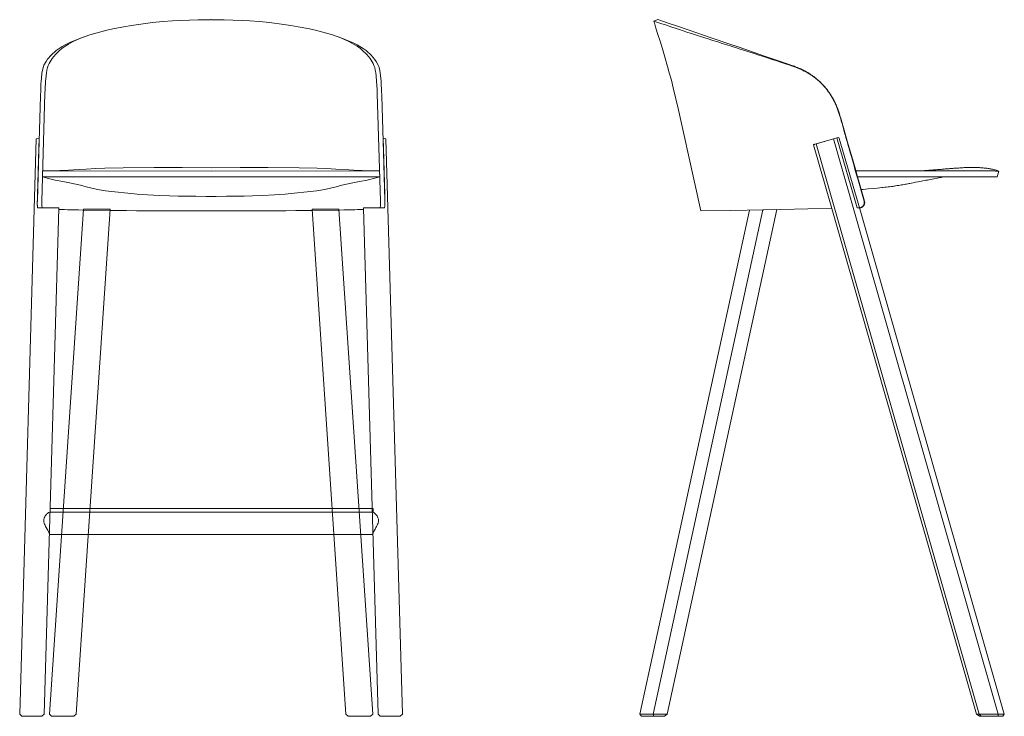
# Model space of a CAD drawing. Header units: centimetres. Extents: x -85 to 48, y -139 to 131.
# Tile 3 of 5: x -85 to 48, y -21 to 73. Entities that reach past the tile are written whole.
import ezdxf

# ---------------------------------------------------------------- set-up
doc = ezdxf.new("R2010")
doc.units = ezdxf.units.CM
doc.header["$LTSCALE"] = 5.08
doc.layers.add('Keine', color=7, linetype='Continuous', lineweight=5)

# ---------------------------------------------------------------- blocks, each defined once
blk = doc.blocks.new('Gruppe-12')
at = {"layer": 'Keine', "color": 7, "linetype": 'Continuous', "lineweight": 9}
blk.add_line((44.04, -20.54), (47.78, -20.54), dxfattribs=at)
blk.add_lwpolyline([(47.57, -20.84), (47.78, -20.54), (28.28, 47.64), (25.52, 57.14), (25.48, 57.27), (25.22, 57.21), (24.75, 57.09), (22.39, 56.4), (22.27, 56.36), (22.22, 56.34), (22.17, 56.32), (22.14, 56.31), (22.1, 56.3), (22.07, 56.28), (24.52, 47.67), (44.04, -20.54), (44.43, -20.84)], close=True, dxfattribs=at)
for points in [[(22.39, 56.4), (44.41, -20.54), (44.66, -20.84)], [(46.97, -20.84), (46.96, -20.54), (24.75, 57.09)]]:
    blk.add_lwpolyline(points, dxfattribs=at)
blk = doc.blocks.new('Gruppe-13')
at = {"layer": 'Keine', "color": 7, "linetype": 'Continuous', "lineweight": 9}
blk.add_line((44.05, -20.54), (47.78, -20.54), dxfattribs=at)
at = {"layer": 'Keine', "color": 7}
blk.add_blockref('Gruppe-12', (0, 0), dxfattribs=at)
blk = doc.blocks.new('Gruppe-14')
at = {"layer": 'Keine', "color": 7, "linetype": 'Continuous', "lineweight": 9}
blk.add_line((-1.37, -20.54), (2.3, -20.54), dxfattribs=at)
blk.add_lwpolyline([(1.94, -20.84), (2.31, -20.55), (17.1, 47.53), (15.24, 47.49), (13.41, 47.46), (-1.37, -20.54), (-1.14, -20.84)], close=True, dxfattribs=at)
blk.add_lwpolyline([(0.5, -20.84), (0.45, -20.54), (15.24, 47.49)], dxfattribs=at)
blk = doc.blocks.new('Gruppe-15')
at = {"layer": 'Keine', "color": 7, "linetype": 'Continuous', "lineweight": 9}
blk.add_lwpolyline([(1.08, 73.16), (2.45, 72.69), (3.71, 72.26), (5.13, 71.78), (7.22, 71.06), (8.4, 70.66), (10.75, 69.86), (12.01, 69.43), (13.4, 68.95), (14.69, 68.52), (15.85, 68.12), (17.33, 67.61), (17.75, 67.47), (18.11, 67.35), (18.41, 67.25), (18.62, 67.17), (18.92, 67.07), (19.15, 66.99), (19.31, 66.93), (19.48, 66.87), (19.55, 66.84), (19.62, 66.81), (19.72, 66.77), (19.84, 66.72), (19.91, 66.69), (19.98, 66.67), (20.06, 66.63), (20.15, 66.59), (20.24, 66.55), (20.27, 66.54), (20.3, 66.52), (20.35, 66.5), (20.42, 66.47), (20.48, 66.44), (20.56, 66.4), (20.61, 66.38), (20.63, 66.37), (20.67, 66.35), (20.73, 66.32), (20.8, 66.28), (20.87, 66.24), (20.93, 66.21), (20.99, 66.18), (21.09, 66.12), (21.16, 66.08), (21.23, 66.04), (21.28, 66.01), (21.33, 65.99), (21.36, 65.96), (21.44, 65.92), (21.5, 65.87), (21.56, 65.84), (21.61, 65.8), (21.67, 65.77), (21.73, 65.73), (21.74, 65.72), (21.82, 65.67), (21.89, 65.62), (21.96, 65.56), (22.03, 65.51), (22.09, 65.47), (22.14, 65.43), (22.19, 65.39), (22.23, 65.36), (22.28, 65.33), (22.34, 65.28), (22.38, 65.25), (22.42, 65.21), (22.47, 65.17), (22.55, 65.11), (22.61, 65.06), (22.68, 65), (22.7, 64.98), (22.73, 64.95), (22.78, 64.91), (22.82, 64.87), (22.87, 64.82), (22.94, 64.76), (22.98, 64.72), (23.02, 64.68), (23.06, 64.64), (23.11, 64.6), (23.14, 64.56), (23.18, 64.52), (23.23, 64.47), (23.27, 64.43), (23.3, 64.4), (23.35, 64.34), (23.41, 64.28), (23.44, 64.24), (23.5, 64.18), (23.53, 64.14), (23.55, 64.12), (23.61, 64.04), (23.66, 63.98), (23.7, 63.93), (23.74, 63.89), (23.77, 63.85), (23.79, 63.83), (23.81, 63.8), (23.85, 63.76), (23.88, 63.72), (23.9, 63.69), (23.91, 63.67), (23.92, 63.66), (23.94, 63.63), (23.96, 63.6), (23.99, 63.57), (24.01, 63.54), (24.03, 63.51), (24.05, 63.48), (24.08, 63.44), (24.1, 63.42), (24.12, 63.39), (24.14, 63.36), (24.15, 63.34), (24.17, 63.32), (24.19, 63.29), (24.2, 63.28), (24.21, 63.26), (24.23, 63.24), (24.25, 63.21), (24.26, 63.19), (24.27, 63.17), (24.29, 63.14), (24.31, 63.12), (24.33, 63.08), (24.35, 63.05), (24.37, 63.02), (24.41, 62.96), (24.44, 62.9), (24.45, 62.88), (24.47, 62.86), (24.48, 62.84), (24.5, 62.81), (24.52, 62.78), (24.53, 62.76), (24.54, 62.74), (24.56, 62.71), (24.57, 62.69), (24.59, 62.66), (24.6, 62.63), (24.62, 62.61), (24.63, 62.59), (24.64, 62.57), (24.66, 62.54), (24.67, 62.51), (24.69, 62.48), (24.7, 62.46), (24.71, 62.44), (24.72, 62.42), (24.72, 62.41), (24.74, 62.39), (24.75, 62.37), (24.76, 62.35), (24.77, 62.33), (24.78, 62.32), (24.79, 62.29), (24.79, 62.28), (24.8, 62.26), (24.82, 62.23), (24.84, 62.2), (24.85, 62.18), (24.86, 62.15), (24.87, 62.14), (24.88, 62.12), (24.89, 62.1), (24.9, 62.08), (24.91, 62.07), (24.91, 62.05), (24.92, 62.03), (24.93, 62.01), (24.94, 61.99), (24.95, 61.97), (24.96, 61.94), (24.97, 61.92), (24.98, 61.91), (24.99, 61.89), (25, 61.87), (25, 61.85), (25.01, 61.83), (25.02, 61.82), (25.03, 61.81), (25.03, 61.79), (25.04, 61.78), (25.04, 61.77), (25.05, 61.76), (25.06, 61.74), (25.06, 61.73), (25.07, 61.71), (25.09, 61.67), (25.1, 61.64), (25.12, 61.61), (25.12, 61.59), (25.14, 61.56), (25.15, 61.52), (25.16, 61.5), (25.2, 61.41), (25.21, 61.37), (25.24, 61.3), (25.25, 61.28), (25.25, 61.27), (25.26, 61.26), (25.26, 61.25), (25.26, 61.24), (25.27, 61.22), (25.28, 61.2), (25.29, 61.18), (25.3, 61.16), (25.3, 61.14), (25.31, 61.12), (25.32, 61.1), (25.33, 61.08), (25.33, 61.07), (25.34, 61.06), (25.34, 61.05), (25.34, 61.04), (25.35, 61.02), (25.36, 61), (25.36, 60.98), (25.37, 60.95), (25.38, 60.93), (25.38, 60.92), (25.39, 60.9), (25.4, 60.88), (25.4, 60.86), (25.41, 60.84), (25.42, 60.83), (25.42, 60.81), (25.43, 60.8), (25.43, 60.78), (25.44, 60.76), (25.44, 60.75), (25.45, 60.73), (25.45, 60.72), (25.46, 60.7), (25.46, 60.69), (25.47, 60.67), (25.47, 60.66), (25.48, 60.64), (25.49, 60.63), (25.49, 60.61), (25.5, 60.6), (25.5, 60.58), (25.51, 60.57), (25.51, 60.55), (25.52, 60.54), (25.52, 60.51), (25.53, 60.5), (25.54, 60.47), (25.54, 60.45), (25.55, 60.41), (25.57, 60.37), (25.57, 60.34), (25.58, 60.32), (25.59, 60.28), (25.6, 60.25), (25.61, 60.21), (25.62, 60.18), (25.65, 60.08), (25.68, 60.01), (26.41, 57.46), (26.65, 56.63), (27.03, 55.29), (27.29, 54.4), (27.75, 52.79), (27.81, 52.58), (28.39, 50.54), (28.48, 50.22), (28.93, 48.66), (28.93, 48.64), (28.94, 48.62), (28.94, 48.6), (28.95, 48.58), (28.95, 48.56), (28.95, 48.54), (28.95, 48.52), (28.95, 48.51), (28.96, 48.49), (28.96, 48.48), (28.96, 48.46), (28.96, 48.45), (28.95, 48.43), (28.95, 48.42), (28.95, 48.41), (28.95, 48.4), (28.95, 48.39), (28.95, 48.38), (28.95, 48.37), (28.95, 48.36), (28.95, 48.35), (28.94, 48.34), (28.94, 48.33), (28.94, 48.32), (28.94, 48.31), (28.93, 48.3), (28.93, 48.29), (28.93, 48.27), (28.92, 48.26), (28.92, 48.25), (28.91, 48.24), (28.91, 48.22), (28.91, 48.21), (28.9, 48.21), (28.9, 48.19), (28.89, 48.19), (28.89, 48.17), (28.89, 48.17), (28.88, 48.15), (28.87, 48.14), (28.87, 48.13), (28.86, 48.12), (28.86, 48.11), (28.85, 48.1), (28.84, 48.09), (28.83, 48.08), (28.83, 48.07), (28.82, 48.06), (28.81, 48.04), (28.8, 48.03), (28.79, 48.02), (28.79, 48.02), (28.78, 48.01), (28.77, 48), (28.76, 47.99), (28.75, 47.98), (28.74, 47.97), (28.73, 47.96), (28.72, 47.95), (28.71, 47.94), (28.71, 47.94), (28.7, 47.93), (28.69, 47.92), (28.68, 47.92), (28.67, 47.91), (28.66, 47.9), (28.66, 47.9), (28.65, 47.89), (28.63, 47.88), (28.62, 47.88), (28.61, 47.87), (28.6, 47.86), (28.6, 47.86), (28.59, 47.85), (28.58, 47.85), (28.57, 47.84), (28.56, 47.84), (28.55, 47.84), (28.54, 47.83), (28.53, 47.83), (28.52, 47.82), (28.51, 47.82), (28.5, 47.82), (28.49, 47.81), (28.48, 47.81), (28.47, 47.8), (28.45, 47.8), (28.44, 47.8), (28.43, 47.79), (28.41, 47.79), (28.4, 47.79), (28.39, 47.78), (28.38, 47.78), (28.37, 47.78), (28.36, 47.78), (28.34, 47.78), (28.34, 47.78), (28.32, 47.77), (28.3, 47.77), (28.28, 47.77), (28.27, 47.77), (28.26, 47.77), (28.25, 47.77), (28.25, 47.77), (28.24, 47.77), (28.24, 47.77), (28.23, 47.77), (28.22, 47.77), (28.21, 47.77), (28.2, 47.77), (28.07, 47.76), (27.94, 47.76), (25.22, 57.21), (24.75, 57.09), (24.14, 56.91), (23.68, 56.77), (22.9, 56.55), (22.39, 56.4), (22.29, 56.37), (22.24, 56.35), (22.2, 56.33), (22.14, 56.31), (22.11, 56.3), (22.1, 56.3), (22.08, 56.29), (22.07, 56.28), (24.52, 47.69), (21.31, 47.62), (17.64, 47.54), (10.81, 47.41), (6.87, 47.35), (6.1, 50.84), (3.78, 61.16), (3.13, 63.94), (2.89, 64.98), (2.61, 66), (2.38, 66.82), (1.97, 68.26), (1.7, 69.22), (1.38, 70.24), (1.08, 71.17), (0.81, 72.02), (0.59, 72.72), (0.52, 72.93), (0.51, 72.97)], close=True, dxfattribs=at)
for points in [[(0.51, 72.97), (1.46, 72.65), (2.23, 72.4), (2.95, 72.16), (4, 71.82), (4.99, 71.49), (5.86, 71.21), (6.83, 70.89), (7.83, 70.57), (8.49, 70.35), (9.13, 70.15), (9.75, 69.95), (10.38, 69.75), (10.97, 69.56), (11.66, 69.34), (12.31, 69.14), (12.78, 68.98), (13.35, 68.8), (13.78, 68.67), (14.2, 68.53), (14.69, 68.37), (15.33, 68.17), (15.86, 68), (16.49, 67.8), (17.13, 67.59), (17.59, 67.44), (18.29, 67.21), (18.86, 67.03), (19.24, 66.89), (19.63, 66.75), (19.92, 66.63), (20.16, 66.54), (20.39, 66.43), (20.57, 66.34), (20.8, 66.23), (20.93, 66.17), (21.13, 66.06), (21.32, 65.94), (21.49, 65.84), (21.58, 65.79), (21.69, 65.71), (21.76, 65.66), (21.91, 65.56), (22.01, 65.49), (22.08, 65.44), (22.19, 65.36), (22.29, 65.29), (22.37, 65.22), (22.42, 65.18), (22.5, 65.12), (22.55, 65.07), (22.62, 65.01), (22.68, 64.96), (22.71, 64.93), (22.76, 64.89), (22.81, 64.84), (22.86, 64.8), (22.91, 64.76), (22.97, 64.7), (23, 64.67), (23.05, 64.62), (23.1, 64.57), (23.16, 64.51), (23.22, 64.45), (23.24, 64.43), (23.27, 64.39), (23.31, 64.35), (23.34, 64.32), (23.37, 64.28), (23.4, 64.25), (23.44, 64.21), (23.47, 64.17), (23.51, 64.13), (23.54, 64.09), (23.63, 64), (23.69, 63.92), (23.76, 63.85), (23.79, 63.8), (23.84, 63.74), (23.89, 63.66), (23.96, 63.57), (24, 63.52), (24.06, 63.45), (24.11, 63.37), (24.17, 63.3), (24.18, 63.28), (24.21, 63.24), (24.24, 63.18), (24.27, 63.14), (24.31, 63.07), (24.37, 62.99), (24.41, 62.92), (24.45, 62.86), (24.48, 62.81), (24.53, 62.74), (24.54, 62.72), (24.58, 62.65), (24.63, 62.55), (24.69, 62.44), (24.7, 62.43)], [(24.7, 62.43), (24.72, 62.38), (24.76, 62.31), (24.8, 62.24), (24.82, 62.2), (24.84, 62.17), (24.85, 62.15), (24.85, 62.14), (24.86, 62.13), (24.86, 62.11), (24.94, 61.94), (25.02, 61.77), (25.09, 61.62), (25.16, 61.45), (25.25, 61.22), (25.31, 61.07), (25.39, 60.83), (25.44, 60.69), (25.49, 60.54), (25.54, 60.4), (25.58, 60.25), (25.64, 60.06), (25.68, 59.9), (25.77, 59.59), (25.8, 59.52), (25.85, 59.34), (25.9, 59.15), (26.04, 58.65), (26.09, 58.47), (26.15, 58.25), (26.2, 58.1), (26.3, 57.72), (26.36, 57.52), (26.48, 57.1), (26.51, 56.99), (26.62, 56.59), (26.74, 56.17), (26.82, 55.89), (26.92, 55.55), (27.09, 54.95), (27.16, 54.69), (27.34, 54.05), (27.43, 53.75), (27.52, 53.42), (27.6, 53.15), (27.64, 52.99), (27.86, 52.23), (28.01, 51.69), (28.87, 48.66), (28.88, 48.61), (28.89, 48.56), (28.89, 48.52), (28.9, 48.5), (28.9, 48.47), (28.89, 48.43), (28.89, 48.4), (28.89, 48.38), (28.88, 48.35), (28.88, 48.33), (28.87, 48.3), (28.87, 48.27), (28.86, 48.25), (28.85, 48.23), (28.84, 48.21), (28.84, 48.19), (28.82, 48.17), (28.82, 48.15), (28.8, 48.13), (28.79, 48.11), (28.78, 48.09), (28.77, 48.08), (28.76, 48.06), (28.76, 48.05), (28.75, 48.05), (28.73, 48.03), (28.72, 48.01), (28.7, 47.99), (28.69, 47.98), (28.69, 47.97), (28.68, 47.97), (28.67, 47.96), (28.66, 47.95), (28.65, 47.94), (28.64, 47.94), (28.64, 47.93), (28.63, 47.92), (28.61, 47.91), (28.6, 47.9), (28.59, 47.89), (28.58, 47.89), (28.57, 47.88), (28.56, 47.88), (28.55, 47.87), (28.54, 47.86), (28.53, 47.86), (28.52, 47.85), (28.51, 47.85), (28.5, 47.84), (28.49, 47.84), (28.48, 47.83), (28.47, 47.83), (28.46, 47.82), (28.44, 47.81), (28.43, 47.81), (28.42, 47.81), (28.41, 47.8), (28.41, 47.8), (28.4, 47.8), (28.4, 47.8), (28.39, 47.8), (28.39, 47.8), (28.38, 47.79), (28.38, 47.79), (28.36, 47.79), (28.36, 47.79), (28.35, 47.79), (28.34, 47.78), (28.33, 47.78), (28.32, 47.78), (28.32, 47.78), (28.31, 47.78), (28.31, 47.78), (28.3, 47.78), (28.29, 47.77), (28.28, 47.77), (28.28, 47.77), (28.28, 47.77), (28.27, 47.77), (28.26, 47.77), (28.26, 47.77), (28.25, 47.77), (28.24, 47.77), (28.24, 47.77), (28.24, 47.77)]]:
    blk.add_lwpolyline(points, dxfattribs=at)
blk = doc.blocks.new('Gruppe-16')
at = {"layer": 'Keine', "color": 7, "linetype": 'Continuous', "lineweight": 9}
blk.add_lwpolyline([(46.81, 51.95), (47.04, 52.72), (46.84, 52.79), (46.67, 52.85), (46.55, 52.88), (46.46, 52.9), (46.31, 52.94), (46.2, 52.97), (46.06, 53), (45.97, 53.01), (45.81, 53.04), (45.71, 53.06), (45.57, 53.08), (45.44, 53.1), (45.27, 53.12), (45.19, 53.13), (45.07, 53.14), (44.92, 53.16), (44.78, 53.17), (44.66, 53.18), (44.58, 53.18), (44.43, 53.19), (44.25, 53.2), (44.05, 53.21), (43.99, 53.21), (43.89, 53.21), (43.74, 53.21), (43.6, 53.21), (43.51, 53.21), (43.31, 53.21), (43.1, 53.21), (42.9, 53.2), (42.79, 53.2), (42.67, 53.2), (42.48, 53.19), (42.38, 53.19), (42.19, 53.18), (42.05, 53.17), (41.92, 53.16), (41.79, 53.16), (41.61, 53.14), (41.48, 53.14), (41.32, 53.13), (41.25, 53.12), (41.2, 53.12), (41.07, 53.11), (40.97, 53.1), (40.85, 53.09), (40.72, 53.08), (40.61, 53.07), (40.57, 53.07), (40.49, 53.06), (40.44, 53.06), (40.36, 53.05), (40.27, 53.04), (40.16, 53.03), (40.08, 53.03), (40.02, 53.02), (39.96, 53.02), (39.79, 53.01), (39.69, 53), (39.41, 52.98), (39.26, 52.96), (38.79, 52.93), (38.6, 52.91), (38.4, 52.9), (38.24, 52.88), (38.06, 52.87), (38, 52.86), (37.99, 52.86), (37.98, 52.86), (37.97, 52.86), (37.97, 52.86), (37.97, 52.86), (37.97, 52.86), (37.96, 52.86), (37.96, 52.86), (37.95, 52.86), (37.95, 52.86), (37.95, 52.86), (37.95, 52.86), (37.95, 52.86), (37.94, 52.86), (37.94, 52.86), (37.94, 52.86), (37.93, 52.86), (37.93, 52.86), (37.93, 52.86), (37.92, 52.86), (37.92, 52.86), (37.92, 52.86), (37.91, 52.86), (37.91, 52.86), (37.91, 52.86), (37.9, 52.86), (37.9, 52.86), (37.9, 52.86), (37.9, 52.86), (37.89, 52.86), (37.89, 52.86), (37.89, 52.86), (37.89, 52.86), (37.89, 52.86), (37.88, 52.86), (37.88, 52.86), (37.88, 52.86), (37.87, 52.85), (37.87, 52.85), (37.87, 52.85), (37.86, 52.85), (37.86, 52.85), (37.85, 52.85), (37.85, 52.85), (37.84, 52.85), (37.84, 52.85), (37.84, 52.85), (37.83, 52.85), (37.83, 52.85), (37.83, 52.85), (37.83, 52.85), (37.82, 52.85), (37.82, 52.85), (37.82, 52.85), (37.81, 52.85), (37.81, 52.85), (37.81, 52.85), (37.81, 52.85), (37.81, 52.85), (37.8, 52.85), (37.8, 52.85), (37.8, 52.85), (37.79, 52.85), (37.79, 52.85), (37.79, 52.85), (37.78, 52.85), (37.78, 52.85), (37.77, 52.85), (37.77, 52.85), (37.77, 52.85), (37.76, 52.85), (37.62, 52.84), (37.34, 52.82), (37.1, 52.81), (37.04, 52.81), (36.46, 52.78), (36.02, 52.77), (35.46, 52.75), (35.29, 52.75), (34.65, 52.75), (33.25, 52.75), (31.2, 52.76), (29.65, 52.77), (28.25, 52.77), (28.06, 52.78), (27.83, 52.78), (27.75, 52.79), (27.99, 51.95), (28.48, 50.22), (28.77, 50.24), (29.06, 50.27), (29.41, 50.31), (30.11, 50.38), (30.66, 50.43), (30.99, 50.47), (31.25, 50.5), (31.42, 50.52), (31.66, 50.54), (31.86, 50.57), (32.11, 50.6), (32.32, 50.62), (32.51, 50.64), (32.69, 50.66), (32.84, 50.68), (32.96, 50.7), (33.13, 50.73), (33.35, 50.76), (33.54, 50.8), (33.75, 50.83), (33.9, 50.86), (34.08, 50.89), (34.26, 50.92), (34.45, 50.95), (34.61, 50.98), (34.78, 51.01), (34.96, 51.04), (35.06, 51.06), (35.26, 51.1), (35.48, 51.14), (35.64, 51.17), (35.83, 51.21), (36.12, 51.27), (36.34, 51.31), (36.6, 51.36), (36.8, 51.4), (37.09, 51.46), (37.24, 51.49), (37.41, 51.52), (37.6, 51.56), (38.3, 51.69), (38.79, 51.79), (39.09, 51.85), (39.24, 51.88), (39.26, 51.88), (39.41, 51.91), (39.53, 51.93), (39.66, 51.95), (39.68, 51.95), (39.68, 51.95), (39.69, 51.95), (39.73, 51.95), (40, 51.95), (44.97, 51.95)], close=True, dxfattribs=at)
for points in [[(27.99, 51.95), (29.04, 51.95), (30.34, 51.95), (34.79, 51.95), (35.65, 51.95), (37.22, 51.95), (39.47, 51.95), (39.68, 51.95)], [(35.47, 52.75), (35.48, 52.75), (35.5, 52.75), (35.54, 52.75), (35.6, 52.75), (35.66, 52.75), (35.7, 52.75), (35.76, 52.75), (35.83, 52.75), (35.88, 52.75), (35.92, 52.75), (35.98, 52.75), (36.04, 52.75), (36.09, 52.75), (36.13, 52.75), (36.2, 52.75), (37.38, 52.75), (37.87, 52.75), (39.02, 52.75), (39.81, 52.74), (41.57, 52.74), (42.33, 52.74), (43.52, 52.74), (44.06, 52.74), (44.33, 52.74), (45.13, 52.74), (45.6, 52.75), (46.07, 52.74), (46.28, 52.74), (46.45, 52.74), (46.6, 52.73), (46.73, 52.73), (46.86, 52.73), (46.96, 52.72), (47.02, 52.72), (47.03, 52.72), (47.04, 52.72), (47.04, 52.72), (47.04, 52.72)]]:
    blk.add_lwpolyline(points, dxfattribs=at)
blk = doc.blocks.new('Gruppe-17')
at = {"layer": 'Keine', "color": 7}
for name in ['Gruppe-15', 'Gruppe-13', 'Gruppe-16', 'Gruppe-14']:
    blk.add_blockref(name, (0, 0), dxfattribs=at)
blk = doc.blocks.new('Gruppe-18')
at = {"layer": 'Keine', "color": 7, "linetype": 'Continuous', "lineweight": 9}
for points in [[(-81, 3.75), (-81, 3.78), (-81, 3.78), (-81, 3.81), (-81.01, 3.83), (-81.02, 3.87), (-81.03, 3.9), (-81.07, 3.98), (-81.1, 4.07), (-81.16, 4.17), (-81.21, 4.27), (-81.3, 4.43), (-81.41, 4.62), (-81.5, 4.78), (-81.58, 4.95), (-81.64, 5.09), (-81.7, 5.24), (-81.74, 5.38), (-81.75, 5.47), (-81.76, 5.52), (-81.76, 5.6), (-81.76, 5.68), (-81.75, 5.76), (-81.72, 5.86), (-81.69, 5.96), (-81.63, 6.08), (-81.56, 6.19), (-81.48, 6.3), (-81.37, 6.42), (-81.27, 6.53), (-81.12, 6.64), (-81, 6.7), (-80.92, 6.71), (-37.45, 6.71), (-37.37, 6.7), (-37.25, 6.64), (-37.11, 6.53), (-37, 6.42), (-36.89, 6.3), (-36.81, 6.19), (-36.74, 6.08), (-36.69, 5.96), (-36.65, 5.86), (-36.62, 5.76), (-36.61, 5.68), (-36.61, 5.6), (-36.61, 5.52), (-36.62, 5.47), (-36.63, 5.38), (-36.67, 5.24), (-36.73, 5.09), (-36.79, 4.95), (-36.87, 4.78), (-36.96, 4.62), (-37.07, 4.43), (-37.16, 4.27), (-37.21, 4.17), (-37.27, 4.07), (-37.31, 3.98), (-37.34, 3.9), (-37.35, 3.87), (-37.36, 3.83), (-37.37, 3.81), (-37.37, 3.78), (-37.37, 3.78), (-37.37, 3.75), (-37.37, 3.71), (-81, 3.71)], [(-80.91, 7.2), (-37.34, 7.2), (-37.34, 6.71), (-80.91, 6.71)]]:
    blk.add_lwpolyline(points, close=True, dxfattribs=at)
blk = doc.blocks.new('Gruppe-19')
at = {"layer": 'Keine', "color": 7, "linetype": 'Continuous', "lineweight": 9}
for points in [[(-59.19, 47.35), (-59.39, 47.35), (-59.39, 47.35), (-60.72, 47.35), (-62.48, 47.35), (-64.61, 47.35), (-66.75, 47.36), (-69.24, 47.38), (-70.61, 47.39), (-71.48, 47.4), (-72.81, 47.41), (-76.42, 47.47), (-76.5, 47.47), (-77.08, 47.48), (-77.57, 47.49), (-78.07, 47.5), (-78.56, 47.52), (-78.94, 47.53), (-79.18, 47.54), (-79.48, 47.55), (-79.64, 47.56), (-79.74, 47.56), (-79.74, 47.65), (-79.73, 47.74), (-82.57, 47.78), (-82.57, 47.79), (-82.58, 47.8), (-82.58, 47.82), (-82.59, 47.85), (-82.61, 47.94), (-82.62, 48.05), (-82.63, 48.18), (-82.63, 48.32), (-82.63, 48.43), (-82.62, 48.74), (-82.44, 55.24), (-82.21, 62.83), (-82.17, 63.66), (-82.13, 64.49), (-82.11, 64.85), (-82.08, 65.26), (-82, 65.94), (-81.93, 66.35), (-81.8, 66.83), (-81.73, 67), (-81.43, 67.52), (-81.24, 67.82), (-80.75, 68.39), (-80.08, 68.98), (-79.69, 69.27), (-79.25, 69.54), (-78.86, 69.76), (-78.24, 70.07), (-77.69, 70.31), (-77.03, 70.57), (-75.68, 71.05), (-74.92, 71.28), (-74.06, 71.52), (-73.27, 71.72), (-72.21, 71.96), (-70.95, 72.2), (-69.92, 72.38), (-68.99, 72.52), (-67.07, 72.76), (-65.71, 72.89), (-64.39, 72.98), (-63.36, 73.05), (-62.12, 73.09), (-60.94, 73.14), (-59.68, 73.15), (-59.28, 73.15), (-59.28, 73.16), (-59.19, 73.15), (-59.1, 73.16), (-59.1, 73.15), (-58.7, 73.15), (-57.43, 73.14), (-56.25, 73.09), (-55.01, 73.05), (-53.98, 72.98), (-52.67, 72.89), (-51.3, 72.76), (-49.38, 72.52), (-48.45, 72.38), (-47.43, 72.2), (-46.16, 71.96), (-45.1, 71.72), (-44.31, 71.52), (-43.45, 71.28), (-42.69, 71.05), (-41.34, 70.57), (-40.68, 70.31), (-40.13, 70.07), (-39.51, 69.76), (-39.12, 69.54), (-38.68, 69.27), (-38.29, 68.98), (-37.62, 68.39), (-37.13, 67.82), (-36.94, 67.52), (-36.64, 67), (-36.58, 66.83), (-36.44, 66.35), (-36.37, 65.94), (-36.3, 65.26), (-36.26, 64.85), (-36.24, 64.49), (-36.2, 63.66), (-36.16, 62.83), (-35.93, 55.24), (-35.75, 48.74), (-35.74, 48.43), (-35.74, 48.32), (-35.75, 48.18), (-35.75, 48.05), (-35.77, 47.94), (-35.78, 47.85), (-35.79, 47.82), (-35.8, 47.8), (-35.8, 47.79), (-35.81, 47.78), (-38.64, 47.74), (-38.64, 47.65), (-38.63, 47.56), (-38.74, 47.56), (-38.89, 47.55), (-39.19, 47.54), (-39.44, 47.53), (-39.82, 47.52), (-40.3, 47.5), (-40.8, 47.49), (-41.29, 47.48), (-41.88, 47.47), (-41.96, 47.47), (-45.56, 47.41), (-46.89, 47.4), (-47.76, 47.39), (-49.13, 47.38), (-51.62, 47.36), (-53.76, 47.35), (-55.89, 47.35), (-57.65, 47.35), (-58.98, 47.35), (-58.98, 47.35)], [(-82.39, 57.19), (-82.77, 57.09), (-85, -20.54), (-84.69, -20.84), (-82.01, -20.84), (-81.7, -20.54), (-79.73, 47.74), (-79.78, 47.75), (-79.96, 47.76), (-80.25, 47.76), (-80.63, 47.77), (-80.93, 47.78), (-82.57, 47.78), (-82.57, 47.79), (-82.58, 47.82), (-82.59, 47.86), (-82.61, 47.96), (-82.62, 48.07), (-82.63, 48.23), (-82.63, 48.35), (-82.63, 48.62), (-82.62, 48.86), (-82.61, 49.5), (-82.43, 55.8)], [(-35.99, 57.19), (-35.6, 57.09), (-33.37, -20.54), (-33.68, -20.84), (-36.37, -20.84), (-36.67, -20.54), (-38.64, 47.74), (-38.6, 47.75), (-38.41, 47.76), (-38.13, 47.76), (-37.74, 47.77), (-37.44, 47.78), (-35.81, 47.78), (-35.8, 47.79), (-35.79, 47.82), (-35.78, 47.86), (-35.76, 47.96), (-35.75, 48.07), (-35.74, 48.23), (-35.74, 48.35), (-35.74, 48.62), (-35.75, 48.86), (-35.77, 49.5), (-35.95, 55.8)], [(-81.91, 52.78), (-81.55, 52.76), (-80.93, 52.75), (-80.04, 52.75), (-59.19, 52.72), (-38.33, 52.75), (-37.44, 52.75), (-36.82, 52.76), (-36.47, 52.78), (-36.44, 51.95), (-81.93, 51.95)]]:
    blk.add_lwpolyline(points, close=True, dxfattribs=at)
for points in [[(-76.45, 70.78), (-77.19, 70.47), (-77.78, 70.2), (-78.4, 69.87), (-78.86, 69.58), (-79.33, 69.25), (-79.62, 69.01), (-80.18, 68.48), (-80.63, 67.92), (-81.03, 67.25), (-81.15, 66.98), (-81.25, 66.7), (-81.33, 66.36), (-81.4, 65.98), (-81.45, 65.56), (-81.51, 64.82), (-81.57, 63.76), (-81.6, 63.19), (-82.03, 48.66), (-82.03, 48.34), (-82.03, 48.14), (-82.01, 47.99), (-81.99, 47.85), (-81.98, 47.8), (-81.97, 47.79), (-81.97, 47.78), (-81.96, 47.78)], [(-41.92, 70.78), (-41.18, 70.47), (-40.59, 70.2), (-39.98, 69.87), (-39.51, 69.58), (-39.04, 69.25), (-38.76, 69.01), (-38.19, 68.48), (-37.74, 67.92), (-37.34, 67.25), (-37.22, 66.98), (-37.12, 66.7), (-37.04, 66.36), (-36.98, 65.98), (-36.92, 65.56), (-36.86, 64.82), (-36.8, 63.76), (-36.78, 63.19), (-36.34, 48.66), (-36.34, 48.34), (-36.35, 48.14), (-36.36, 47.99), (-36.38, 47.85), (-36.39, 47.8), (-36.4, 47.79), (-36.4, 47.78), (-36.41, 47.78)], [(-81.91, 52.78), (-80.63, 52.76), (-79.58, 52.79), (-78.43, 52.85), (-77.74, 52.89), (-76.02, 52.99), (-74.73, 53.06), (-73.5, 53.11), (-71.06, 53.18), (-66.85, 53.21), (-63.1, 53.2), (-59.19, 53.18)], [(-36.47, 52.78), (-37.74, 52.76), (-38.8, 52.79), (-39.94, 52.85), (-40.63, 52.89), (-42.35, 52.99), (-43.64, 53.06), (-44.87, 53.11), (-47.31, 53.18), (-51.52, 53.21), (-55.27, 53.2), (-59.19, 53.18)], [(-81.94, 51.95), (-81.28, 51.77), (-80.23, 51.52), (-79.2, 51.3), (-78.08, 51.09), (-76.82, 50.83), (-76.05, 50.62), (-75.46, 50.46), (-74.5, 50.25), (-73.42, 50.08), (-72.16, 49.91), (-70.4, 49.73), (-69.16, 49.61), (-67.75, 49.53), (-66.15, 49.43), (-64.78, 49.39), (-63.63, 49.36), (-62.28, 49.34), (-61.25, 49.33), (-59.87, 49.3), (-59.19, 49.3)], [(-36.43, 51.95), (-37.09, 51.77), (-38.14, 51.52), (-39.18, 51.3), (-40.3, 51.09), (-41.56, 50.83), (-42.32, 50.62), (-42.91, 50.46), (-43.87, 50.25), (-44.95, 50.08), (-46.21, 49.91), (-47.97, 49.73), (-49.21, 49.61), (-50.62, 49.53), (-52.22, 49.43), (-53.59, 49.39), (-54.74, 49.36), (-56.09, 49.34), (-57.13, 49.33), (-58.5, 49.3), (-59.19, 49.3)], [(-72.8, 47.59), (-74.23, 47.61), (-74.86, 47.61), (-75.59, 47.61), (-76.03, 47.6), (-76.28, 47.6), (-76.41, 47.59), (-80.98, -20.54), (-80.7, -20.84), (-77.7, -20.84), (-77.38, -20.54), (-72.8, 47.59)], [(-45.57, 47.59), (-44.15, 47.61), (-43.51, 47.61), (-42.78, 47.61), (-42.34, 47.6), (-42.09, 47.6), (-41.96, 47.59), (-37.39, -20.54), (-37.67, -20.84), (-40.68, -20.84), (-41, -20.54), (-45.57, 47.59)]]:
    blk.add_lwpolyline(points, dxfattribs=at)
at = {"layer": 'Keine', "color": 7}
blk.add_blockref('Gruppe-18', (0, 0), dxfattribs=at)

msp = doc.modelspace()

# ---------------------------------------------------------------- block references
at = {"layer": 'Keine', "color": 7}
for name in ['Gruppe-19', 'Gruppe-17']:
    msp.add_blockref(name, (0, 0), dxfattribs=at)

doc.saveas('drawing.dxf')
